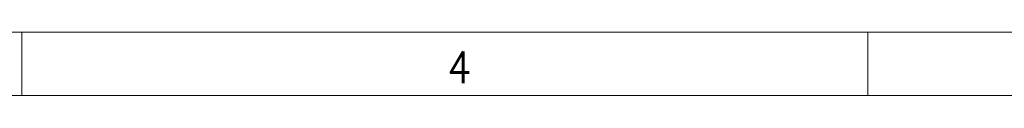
# Model space of a CAD drawing. Extents: x 0 to 840, y 0 to 594.
# Tile 17 of 84: x 226 to 304, y 584 to 589. Entities that reach past the tile are written whole.
import ezdxf
from ezdxf.enums import TextEntityAlignment as Align

# ---------------------------------------------------------------- set-up
doc = ezdxf.new("R2010")
doc.units = 0
doc.header["$LTSCALE"] = 25.4
doc.header["$MEASUREMENT"] = 0
doc.layers.get('0').update_dxf_attribs({"linetype": 'CONTINUOUS'})
doc.layers.add('010', color=7, linetype='CONTINUOUS')
doc.layers.add('30', color=1, linetype='CONTINUOUS')
doc.styles.add('GAL', font='simplex', dxfattribs={"width": 0.9})

# ---------------------------------------------------------------- blocks, each defined once
blk = doc.blocks.new('powersoft_a1')
at = {"layer": '010', "lineweight": 0}
blk.add_line((25, 584), (830, 584), dxfattribs=at)
at = {"layer": '30', "lineweight": 0}
for p, q in [((20, 589), (835, 589)), ((226, 588.974), (226, 583.974)), ((293, 588.974), (293, 583.974))]:
    blk.add_line(p, q, dxfattribs=at)
at = {"layer": '010', "lineweight": 0, "style": 'GAL', "width": 0.9}
blk.add_text('4', height=2.5, dxfattribs=at).set_placement((260.654, 586.226), align=Align.MIDDLE)

msp = doc.modelspace()

# ---------------------------------------------------------------- block references
at = {"linetype": 'Continuous', "lineweight": 0}
msp.add_blockref('powersoft_a1', (0, 0), dxfattribs=at)

doc.saveas('drawing.dxf')
